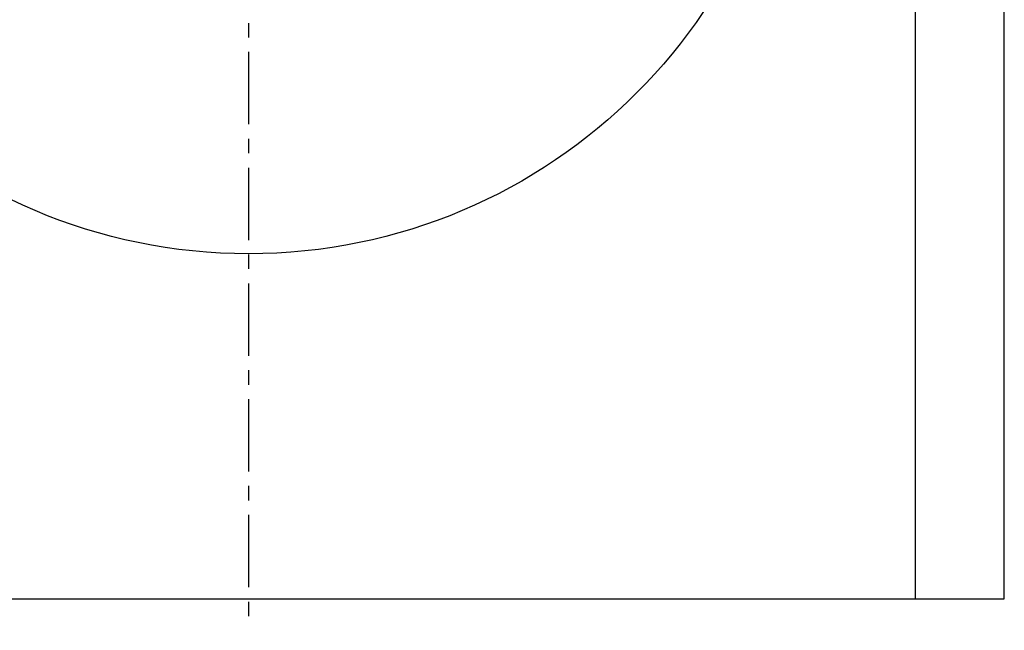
# Model space of a CAD drawing. Header units: millimetres. Extents: x 203 to 454, y 73 to 368.
# Tile 2 of 41: x 292 to 449, y 73 to 170. Entities that reach past the tile are written whole.
import ezdxf

# ---------------------------------------------------------------- set-up
doc = ezdxf.new("R2010")
doc.units = ezdxf.units.MM
doc.header["$LTSCALE"] = 30.734
doc.linetypes.add('CENTER', pattern=[0.6, 0.375, -0.075, 0.075, -0.075])
doc.layers.get('0').update_dxf_attribs({"linetype": 'CONTINUOUS'})
doc.layers.add('DEFAULT_1', color=7, linetype='CENTER')

msp = doc.modelspace()

# ---------------------------------------------------------------- linework, layer by layer
at = {"color": 7, "linetype": 'CONTINUOUS'}
for p, q in [((434.4, 77.82), (434.4, 362.82)), ((448.57, 77.82), (448.57, 362.82)), ((207.57, 77.82), (448.57, 77.82))]:
    msp.add_line(p, q, dxfattribs=at)
msp.add_circle((328.07, 220.32), 87.5, dxfattribs=at)
at = {"layer": 'DEFAULT_1', "color": 2, "linetype": 'CENTER'}
msp.add_line((328.07, 367.82), (328.07, 72.82), dxfattribs=at)

doc.saveas('drawing.dxf')
